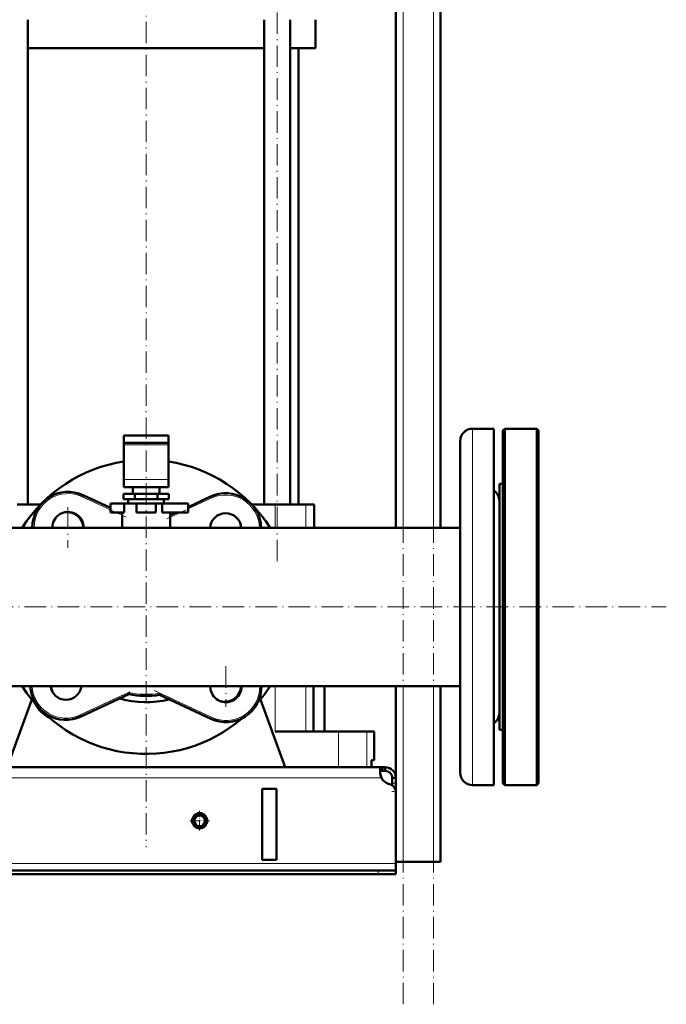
# Model space of a CAD drawing. Extents: x -1595 to 1972, y -1757 to 691.
# Tile 42 of 59: x 241 to 603, y -465 to 87. Entities that reach past the tile are written whole.
import ezdxf

# ---------------------------------------------------------------- set-up
doc = ezdxf.new("R2010")
doc.units = 0
doc.linetypes.add('DASHDOT', pattern=[18.5, 12, -3, 0.5, -3])

msp = doc.modelspace()

# ---------------------------------------------------------------- linework, layer by layer
at = {"color": 7, "linetype": 'DASHDOT', "lineweight": 18}
for p, q in [((455.57, -465.35), (455.57, 494.65)), ((472.57, -465.35), (472.57, 494.65)), ((385.1, -216.75), (385.1, 166.05)), ((311.57, 159.9), (311.57, -377.1)), ((300.33, -192), (273.18, -179.34)), ((350.8, -180.07), (322.73, -193.16)), ((267.76, -186.4), (267.76, -209.15)), ((279.13, -197.78), (256.38, -197.78)), ((-256.04, -242.35), (603.17, -242.35)), ((356.27, -275.69), (356.27, -298.44)), ((367.65, -287.06), (344.9, -287.06)), ((271.54, -304.44), (304.59, -289.02)), ((316.16, -289.32), (351.54, -305.82))]:
    msp.add_line(p, q, dxfattribs=at)
at = {"color": 7, "lineweight": 18}
for p, q in [((472.57, -197.9), (472.57, 414.65)), ((455.57, -197.9), (455.57, 284.55)), ((494.57, -142.35), (494.57, -194.41)), ((299.07, -151.42), (324.07, -151.42)), ((299.07, -170.86), (324.07, -170.86)), ((276.21, -179.65), (275.79, -180.56)), ((291.57, -187.91), (275.79, -180.56)), ((348.11, -181.32), (335.07, -187.41)), ((347.69, -180.42), (348.11, -181.32)), ((383.81, -184.85), (383.81, -197.9)), ((401.18, -184.85), (401.18, -197.9)), ((298.07, -190.94), (294.65, -189.35)), ((330.9, -189.35), (325.07, -192.07)), ((494.57, -194.41), (494.57, -342.35)), ((383.81, -286.8), (383.81, -312.35)), ((401.18, -286.8), (401.18, -312.35)), ((455.57, -385.35), (455.57, -286.8)), ((472.57, -385.35), (472.57, -286.8)), ((274.64, -302.99), (301.73, -290.36)), ((319.23, -290.75), (348.24, -304.28)), ((274.64, -302.99), (275.06, -303.9)), ((348.24, -304.28), (347.82, -305.19)), ((419.32, -312.35), (419.32, -332.35)), ((435.36, -312.35), (435.36, -332.35)), ((443.54, -338.35), (-140.41, -338.35)), ((451.57, -341.34), (449.57, -341.34)), ((451.57, -345.87), (451.51, -345.87)), ((451.57, -386.35), (-148.43, -386.35)), ((441.57, -390.35), (441.57, -392.35))]:
    msp.add_line(p, q, dxfattribs=at)
at = {"color": 7, "lineweight": 50}
for p, q in [((451.57, -197.9), (451.57, 284.55)), ((476.57, -197.9), (476.57, 244.65)), ((245.33, -184.85), (245.33, 87.15)), ((377.8, -184.85), (377.8, 87.15)), ((392.4, -184.85), (392.4, 87.15)), ((406.57, 71.15), (406.57, 87.15)), ((311.57, 71.15), (245.33, 71.15)), ((377.8, 71.15), (311.57, 71.15)), ((406.57, 71.15), (392.4, 71.15)), ((396.92, -184.85), (396.92, 71.15)), ((506.57, -142.35), (494.57, -142.35)), ((506.57, -142.35), (494.57, -142.35)), ((506.57, -142.35), (506.57, -194.41)), ((511.57, -143.35), (512.57, -142.35)), ((511.57, -242.35), (511.57, -143.35)), ((512.57, -242.35), (512.57, -142.35)), ((512.57, -142.35), (530.57, -142.35)), ((530.57, -242.35), (530.57, -142.35)), ((531.57, -143.35), (530.57, -142.35)), ((531.57, -242.35), (531.57, -143.35)), ((299.07, -146.25), (299.07, -150.25)), ((311.57, -146.25), (299.07, -146.25)), ((324.07, -146.25), (311.57, -146.25)), ((324.07, -146.25), (324.07, -150.25)), ((299.07, -151.42), (299.07, -150.25)), ((311.57, -150.25), (299.07, -150.25)), ((299.07, -170.86), (299.07, -151.42)), ((324.07, -150.25), (311.57, -150.25)), ((324.07, -151.42), (324.07, -150.25)), ((324.07, -170.86), (324.07, -151.42)), ((487.57, -149.35), (487.57, -197.77)), ((299.07, -170.86), (299.07, -175.25)), ((324.07, -170.86), (324.07, -175.25)), ((299.07, -175.25), (324.07, -175.25)), ((304.07, -178.85), (304.07, -175.25)), ((319.07, -175.25), (319.07, -178.85)), ((509.57, -173.35), (511.57, -173.35)), ((509.57, -181.8), (509.57, -173.35)), ((509.57, -173.35), (511.57, -173.35)), ((276.21, -179.65), (291.57, -186.81)), ((305.21, -178.85), (298.86, -178.85)), ((298.86, -181.85), (298.86, -178.85)), ((305.21, -181.85), (298.86, -181.85)), ((301.57, -181.85), (301.57, -184.35)), ((317.92, -178.85), (305.21, -178.85)), ((305.21, -181.85), (305.21, -178.85)), ((317.92, -181.85), (305.21, -181.85)), ((324.27, -178.85), (317.92, -178.85)), ((317.92, -181.85), (317.92, -178.85)), ((324.27, -181.85), (317.92, -181.85)), ((321.57, -181.85), (321.57, -184.35)), ((324.27, -181.85), (324.27, -178.85)), ((335.07, -186.3), (347.69, -180.42)), ((509.57, -311.35), (509.57, -181.8)), ((252.4, -184.85), (239.32, -184.85)), ((291.57, -184.35), (299.24, -184.35)), ((291.57, -189.35), (291.57, -184.35)), ((306.07, -184.35), (299.24, -184.35)), ((299.24, -189.35), (299.24, -184.35)), ((301.57, -184.35), (311.57, -184.35)), ((306.07, -184.35), (317.07, -184.35)), ((306.07, -189.35), (306.07, -184.35)), ((311.57, -184.35), (321.57, -184.35)), ((320.63, -184.35), (317.07, -184.35)), ((317.07, -189.35), (317.07, -184.35)), ((320.63, -189.35), (320.63, -184.35)), ((320.63, -184.35), (335.07, -184.35)), ((335.07, -189.35), (335.07, -184.35)), ((383.81, -184.85), (370.73, -184.85)), ((401.18, -184.85), (383.81, -184.85)), ((405.82, -184.85), (401.18, -184.85)), ((405.82, -184.85), (405.82, -197.9)), ((291.57, -189.35), (299.24, -189.35)), ((297.02, -189.35), (298.07, -189.84)), ((298.07, -189.35), (298.07, -197.9)), ((306.07, -189.35), (317.07, -189.35)), ((320.63, -189.35), (335.07, -189.35)), ((325.07, -197.9), (325.07, -189.35)), ((325.07, -190.97), (328.53, -189.35)), ((487.57, -197.9), (165.02, -197.9)), ((405.81, -197.9), (451.56, -197.9)), ((476.56, -197.9), (487.57, -197.9)), ((487.57, -197.77), (487.57, -335.35)), ((506.57, -194.41), (506.57, -342.35)), ((511.57, -341.35), (511.57, -242.35)), ((512.57, -342.35), (512.57, -242.35)), ((530.57, -342.35), (530.57, -242.35)), ((531.57, -341.35), (531.57, -242.35)), ((487.57, -286.8), (-184.43, -286.8)), ((405.46, -286.8), (405.46, -312.35)), ((411.57, -312.35), (411.57, -286.8)), ((451.57, -346.6), (451.57, -286.8)), ((476.57, -385.35), (476.57, -286.8)), ((301.86, -291.4), (275.06, -303.9)), ((301.86, -291.4), (301.73, -290.36)), ((319.08, -291.78), (319.23, -290.75)), ((347.82, -305.19), (319.08, -291.78)), ((233.57, -332.35), (247.5, -294.34)), ((375.63, -294.34), (389.57, -332.35)), ((383.81, -312.35), (419.32, -312.35)), ((411.57, -312.35), (414.79, -312.35)), ((419.32, -312.35), (435.36, -312.35)), ((435.36, -312.35), (439.42, -312.35)), ((439.42, -328.35), (439.42, -312.35)), ((509.57, -311.35), (511.57, -311.35)), ((437.85, -332.35), (437.85, -328.35)), ((439.42, -328.35), (437.85, -328.35)), ((437.85, -328.35), (437.85, -332.35)), ((444.03, -332.35), (-140.9, -332.35)), ((419.32, -332.35), (389.57, -332.35)), ((435.36, -332.35), (419.32, -332.35)), ((437.85, -332.35), (435.36, -332.35)), ((444.03, -332.35), (444.03, -334.35)), ((445.57, -332.35), (444.03, -332.35)), ((445.57, -334.35), (444.03, -334.35)), ((445.57, -332.35), (445.57, -334.35)), ((449.57, -338.35), (449.57, -341.34)), ((451.57, -338.35), (449.57, -338.35)), ((449.57, -341.34), (449.57, -342.6)), ((451.57, -338.35), (451.57, -341.34)), ((451.57, -341.34), (451.57, -345.87)), ((506.57, -342.35), (494.57, -342.35)), ((511.57, -341.35), (512.57, -342.35)), ((512.57, -342.35), (530.57, -342.35)), ((531.57, -341.35), (530.57, -342.35)), ((384.57, -344.35), (376.57, -344.35)), ((376.57, -344.35), (376.57, -384.35)), ((384.57, -344.35), (384.57, -384.35)), ((451.57, -345.87), (451.57, -385.35)), ((451.57, -346.6), (451.57, -386.35)), ((384.57, -384.35), (376.57, -384.35)), ((455.57, -385.35), (451.57, -385.35)), ((451.57, -386.35), (451.57, -390.35)), ((472.57, -385.35), (455.57, -385.35)), ((476.57, -385.35), (472.57, -385.35)), ((441.57, -390.35), (-138.43, -390.35)), ((441.57, -390.35), (451.57, -390.35)), ((451.57, -390.35), (451.57, -392.35)), ((-138.43, -392.35), (441.57, -392.35)), ((441.57, -392.35), (451.57, -392.35))]:
    msp.add_line(p, q, dxfattribs=at)
at = {"color": 7, "linetype": 'DASHDOT', "lineweight": 18, "ltscale": 0.060001}
msp.add_line((451.77, -345.87), (449.37, -345.87), dxfattribs=at)
at = {"color": 7, "linetype": 'DASHDOT', "lineweight": 18, "ltscale": 0.27625}
for p, q in [((341.57, -356.83), (341.57, -367.88)), ((347.09, -362.35), (336.04, -362.35))]:
    msp.add_line(p, q, dxfattribs=at)
at = {"color": 7, "linetype": 'DASHDOT', "lineweight": 18, "ltscale": 0.060015}
msp.add_line((441.57, -390.15), (441.57, -392.55), dxfattribs=at)
at = {"color": 7, "lineweight": 50}
for points in [[(444.03, -332.35), (443.78, -332.37), (443.55, -332.43), (443.28, -332.57), (443.07, -332.8), (442.9, -333.11), (442.81, -333.39), (442.74, -333.72), (442.69, -334.47)], [(442.69, -334.47), (442.74, -335.38), (442.91, -336.36), (443.17, -337.36), (443.54, -338.35)], [(444.03, -334.35), (443.72, -334.37), (443.46, -334.43), (443.16, -334.58), (442.93, -334.8), (442.78, -335.11), (442.73, -335.29)]]:
    msp.add_lwpolyline(points, dxfattribs=at)
for radius in [4.25, 4, 3]:
    msp.add_circle((341.57, -362.35), radius, dxfattribs=at)
for centre, radius, start, end in [((494.57, -149.35), 7, 90, 180), ((494.57, -149.35), 7, 90, 180), ((311.57, -242.35), 82.5, 98.7148, 147.399), ((311.57, -242.35), 82.5, 32.601, 81.2853), ((267.76, -197.78), 20, 65, 180.3637), ((356.14, -198.54), 20, 1.8385, 115), ((502.57, -182.85), 7, 0.4869, 55.1562), ((502.57, -182.85), 7, 0, 55.1501), ((267.76, -197.78), 8.75, 359.1686, 180.8314), ((267.37, -198.16), 9, 1.6277, 105.8164), ((311.57, -242.35), 53.5, 74.8027, 75.3842), ((356.14, -198.54), 8.75, 4.2053, 175.7947), ((355.76, -198.16), 9, 1.6277, 15.8154), ((311.57, -242.35), 82.5, 212.6013, 310.7565), ((266.61, -285.77), 20, 182.9558, 295), ((266.61, -285.77), 8.75, 186.7688, 353.2312), ((267.37, -286.55), 9, 181.63, 207.8137), ((356.27, -287.06), 8.75, 178.304, 180), ((356.27, -287.06), 8.75, 180, 1.696), ((356.27, -287.06), 20, 245, 0.7419), ((355.76, -286.55), 9, 247.269, 358.37), ((311.57, -242.35), 82.5, 319.2434, 327.3987), ((311.57, -242.35), 50, 258.8069, 278.6429), ((266.86, -287.06), 20, 207.2291, 242.7676), ((311.57, -242.35), 53.5, 253.9586, 283.9182), ((502.57, -301.85), 7, 304.8438, 359.4856), ((502.57, -301.85), 7, 304.8499, 360), ((453.53, -334.1), 10.86, 186.3219, 203.0666), ((445.57, -338.35), 6, 360, 90), ((445.57, -338.35), 4, 360, 90), ((494.57, -335.35), 7, 180, 270), ((449.69, -335.01), 7, 208.487, 254.9151), ((446.57, -346.6), 5, 360, 74.9151)]:
    msp.add_arc(centre, radius, start, end, dxfattribs=at)
at = {"color": 7, "lineweight": 18}
for centre, radius, start, end in [((267.76, -197.78), 19, 65, 180.3829), ((356.14, -198.54), 19, 1.9353, 115), ((266.61, -285.77), 19, 183.1115, 295), ((356.27, -287.06), 19, 245, 0.7809), ((311.57, -242.35), 49, 258.4265, 278.9948)]:
    msp.add_arc(centre, radius, start, end, dxfattribs=at)

doc.saveas('drawing.dxf')
